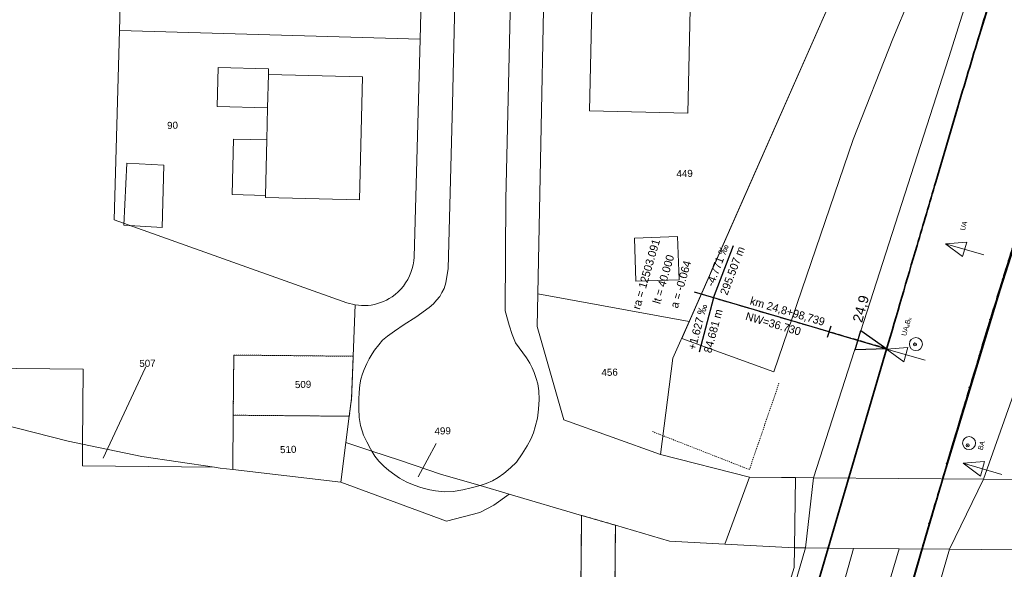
# Model space of a CAD drawing. Header units: millimetres. Extents: x -191 to 81095, y -508122 to 28741.
# Tile 174 of 251: x 4950 to 5049, y 10093 to 10148. Entities that reach past the tile are written whole.
import ezdxf
from ezdxf.enums import TextEntityAlignment as Align

# ---------------------------------------------------------------- set-up
doc = ezdxf.new("R2010")
doc.units = ezdxf.units.MM
for name, pattern in [('240620_Dorsten Achse$0$STRICHLINIE', [0.75, 0.5, -0.25]), ('Marx-Verm$0$1', [0]), ('STRICHPUNKT', [1, 0.5, -0.25, 0, -0.25]), ('VE22-087 DB - VST Hervest-Dorsten ALK VA2736$0$1', [0]), ('VE22-087 DB - VST Hervest-Dorsten ALK VA2736$0$2', [0.16, 0.06, -0.1]), ('VE22-087 DB - VST Hervest-Dorsten ALK VA2736$0$3', [0.26, 0.11, -0.15])]:
    doc.linetypes.add(name, pattern=pattern)
doc.layers.get('0').update_dxf_attribs({"color": 251})
for name, color, linetype, lineweight in [('240620_Dorsten Achse$0$EB-62236R-A-ACHSE', 1, 'Continuous', 35), ('240620_Dorsten Achse$0$EB-62236S-A-KM', 1, 'Continuous', 18), ('240620_Dorsten Achse$0$EB-62236S-A-PFEIL-LIN', 1, 'Continuous', 18), ('240620_Dorsten Achse$0$EB-62236S-A-PFEIL-TXT', 1, 'Continuous', 18), ('240620_Dorsten Achse$0$EB-62273R-A-ACHSE', 1, 'Continuous', 35), ('240620_Dorsten Achse$0$EB-62273R-A-PFEIL-LIN', 1, 'Continuous', 18), ('240620_Dorsten Achse$0$EB-62273R-A-PFEIL-TXT', 1, 'Continuous', 18), ('240620_Dorsten Achse$0$EB-62273R-TS-FUSS', 250, '240620_Dorsten Achse$0$STRICHLINIE', 25), ('240620_Dorsten Achse$0$EB-62273R-TS-LIN', 250, 'Continuous', 25), ('240620_Dorsten Achse$0$EB-62273R-TS-TXT-025', 250, 'Continuous', 25), ('240620_Dorsten Achse$0$EB-62273S-A-KM', 1, 'Continuous', 18), ('240620_Dorsten Achse$0$EB-62273S-A-KMTXT', 1, 'Continuous', 35), ('240620_Dorsten Achse$0$EB-62273S-A-PFEIL-LIN', 1, 'Continuous', 18), ('240620_Dorsten Achse$0$EB-62273S-A-PFEIL-TXT', 1, 'Continuous', 18), ('EB-2236R-A-ACHSE', 2, 'Continuous', 35), ('Marx-Verm$0$S_B-BhnAxe', 251, 'Marx-Verm$0$1', 18), ('Marx-Verm$0$S_BGleise', 251, 'Marx-Verm$0$1', 18), ('VE22-087 DB - VST Hervest-Dorsten ALK VA2736$0$AX_Bahnverkehr', 7, 'VE22-087 DB - VST Hervest-Dorsten ALK VA2736$0$1', 18), ('VE22-087 DB - VST Hervest-Dorsten ALK VA2736$0$AX_Bauteil', 7, 'VE22-087 DB - VST Hervest-Dorsten ALK VA2736$0$1', 18), ('VE22-087 DB - VST Hervest-Dorsten ALK VA2736$0$AX_BauwerkImVerkehrsbereich', 7, 'VE22-087 DB - VST Hervest-Dorsten ALK VA2736$0$1', 18), ('VE22-087 DB - VST Hervest-Dorsten ALK VA2736$0$AX_Flurstueck', 9, 'VE22-087 DB - VST Hervest-Dorsten ALK VA2736$0$1', 18), ('VE22-087 DB - VST Hervest-Dorsten ALK VA2736$0$AX_Gebaeude', 7, 'VE22-087 DB - VST Hervest-Dorsten ALK VA2736$0$1', 18), ('VE22-087 DB - VST Hervest-Dorsten ALK VA2736$0$AX_Gehoelz', 7, 'VE22-087 DB - VST Hervest-Dorsten ALK VA2736$0$1', 18), ('VE22-087 DB - VST Hervest-Dorsten ALK VA2736$0$AX_Gelaendekante', 7, 'VE22-087 DB - VST Hervest-Dorsten ALK VA2736$0$1', 18), ('VE22-087 DB - VST Hervest-Dorsten ALK VA2736$0$AX_Gleis', 7, 'VE22-087 DB - VST Hervest-Dorsten ALK VA2736$0$1', 18), ('VE22-087 DB - VST Hervest-Dorsten ALK VA2736$0$AX_SonstigesBauwerkOderSonstigeEinrichtung', 7, 'VE22-087 DB - VST Hervest-Dorsten ALK VA2736$0$1', 18), ('VE22-087 DB - VST Hervest-Dorsten ALK VA2736$0$AX_SportFreizeitUndErholungsflaeche', 7, 'VE22-087 DB - VST Hervest-Dorsten ALK VA2736$0$1', 18), ('VE22-087 DB - VST Hervest-Dorsten ALK VA2736$0$AX_Strassenverkehr', 7, 'VE22-087 DB - VST Hervest-Dorsten ALK VA2736$0$1', 18), ('VE22-087 DB - VST Hervest-Dorsten ALK VA2736$0$AX_Strassenverkehrsanlage', 7, 'VE22-087 DB - VST Hervest-Dorsten ALK VA2736$0$1', 18), ('VE22-087 DB - VST Hervest-Dorsten ALK VA2736$0$AX_UnlandVegetationsloseFlaeche', 7, 'VE22-087 DB - VST Hervest-Dorsten ALK VA2736$0$1', 18), ('VE22-087 DB - VST Hervest-Dorsten ALK VA2736$0$AX_Weg', 7, 'VE22-087 DB - VST Hervest-Dorsten ALK VA2736$0$1', 18), ('VE22-087 DB - VST Hervest-Dorsten ALK VA2736$0$AX_Wohnbauflaeche', 7, 'VE22-087 DB - VST Hervest-Dorsten ALK VA2736$0$1', 18), ('VE22-087 DB - VST Hervest-Dorsten ALK VA2736$0$Flurgrenzen', 9, 'VE22-087 DB - VST Hervest-Dorsten ALK VA2736$0$1', 18)]:
    doc.layers.add(name, color=color, linetype=linetype, lineweight=lineweight)
doc.layers.add('XREF ALK Kataster', color=251, linetype='Continuous')
doc.layers.add('XREF Nachvermessung', color=7, linetype='Continuous')
doc.styles.add('240620_Dorsten Achse$0$Beschriftung', font='arial.ttf')
doc.styles.add('240620_Dorsten Achse$0$PROVI', font='PROVI.SHX')
doc.styles.add('VE22-087 DB - VST Hervest-Dorsten ALK VA2736$0$0', font='arial.ttf')

# ---------------------------------------------------------------- blocks, each defined once
blk = doc.blocks.new('VE22-087 DB - VST Hervest-Dorsten ALK VA2736')
at = {"layer": 'VE22-087 DB - VST Hervest-Dorsten ALK VA2736$0$AX_Bahnverkehr', "color": 253, "linetype": 'VE22-087 DB - VST Hervest-Dorsten ALK VA2736$0$1', "lineweight": 13, "ltscale": 0.5, "true_color": 0x999999}
blk.add_polyline3d([(5090.329, 10270.213, 0), (5086.626, 10260.906, 0), (5074.743, 10235.181, 0), (5069.853, 10223.701, 0), (5066.778, 10215.95, 0), (5050.718, 10168.282, 0), (5043.169, 10144.3, 0), (5029.664, 10102.387, 0), (5046.623, 10102.23, 0), (5068.61, 10164.296, 0), (5073.915, 10178.218, 0), (5078.285, 10188.689, 0), (5082.992, 10199.075, 0), (5088.628, 10210.417, 0), (5098.627, 10228.989, 0), (5108.325, 10246.884, 0), (5123.167, 10271.13, 0)], dxfattribs=at)
for points in [[(5027.875, 10102.404, 0), (5027.791, 10095.401, 0), (5028.873, 10095.39, 0), (5029.664, 10102.387, 0)], [(5043.252, 10095.246, 0), (5046.623, 10102.23, 0), (5029.664, 10102.387, 0), (5028.873, 10095.39, 0), (5033.668, 10095.342, 0), (5038.217, 10095.296, 0)], [(5046.623, 10102.23, 0), (5043.252, 10095.246, 0), (5059.345, 10095.084, 0), (5059.483, 10095.082, 0), (5059.592, 10102.111, 0)], [(5033.668, 10095.342, 0), (5028.873, 10095.39, 0), (5018.464, 10059.575, 0), (5016.137, 10051.566, 0), (5014.547, 10046.094, 0), (5019.829, 10046.04, 0), (5021.469, 10051.881, 0), (5023.222, 10058.124, 0)], [(5038.217, 10095.296, 0), (5026.979, 10057.414, 0), (5025.406, 10052.114, 0), (5023.592, 10046.001, 0), (5028.921, 10045.946, 0), (5030.807, 10052.432, 0), (5032.097, 10056.87, 0), (5043.252, 10095.246, 0)]]:
    blk.add_polyline3d(points, close=True, dxfattribs=at)
at = {"layer": 'VE22-087 DB - VST Hervest-Dorsten ALK VA2736$0$AX_Bauteil', "color": 7, "linetype": 'VE22-087 DB - VST Hervest-Dorsten ALK VA2736$0$1', "lineweight": 13, "ltscale": 0.5}
blk.add_polyline3d([(4970.279, 10143.286, 0), (4970.186, 10139.406, 0), (4975.218, 10139.276, 0), (4975.305, 10142.607, 0), (4975.311, 10143.156, 0)], close=True, dxfattribs=at)
at = {"layer": 'VE22-087 DB - VST Hervest-Dorsten ALK VA2736$0$AX_BauwerkImVerkehrsbereich', "color": 253, "linetype": 'VE22-087 DB - VST Hervest-Dorsten ALK VA2736$0$1', "lineweight": 13, "ltscale": 0.5, "true_color": 0x999999}
for points in [[(5027.875, 10102.404, 0), (5027.791, 10095.401, 0), (5028.873, 10095.39, 0), (5033.668, 10095.342, 0), (5038.217, 10095.296, 0), (5043.252, 10095.246, 0), (5059.345, 10095.084, 0), (5059.483, 10095.082, 0), (5059.592, 10102.111, 0), (5046.623, 10102.23, 0), (5029.664, 10102.387, 0)], [(5033.668, 10095.342, 0), (5028.873, 10095.39, 0), (5018.464, 10059.575, 0), (5016.137, 10051.566, 0), (5014.547, 10046.094, 0), (5019.829, 10046.04, 0), (5021.469, 10051.881, 0), (5023.222, 10058.124, 0)], [(5038.217, 10095.296, 0), (5026.979, 10057.414, 0), (5025.406, 10052.114, 0), (5023.592, 10046.001, 0), (5028.921, 10045.946, 0), (5030.807, 10052.432, 0), (5032.097, 10056.87, 0), (5043.252, 10095.246, 0)]]:
    blk.add_polyline3d(points, close=True, dxfattribs=at)
at = {"layer": 'VE22-087 DB - VST Hervest-Dorsten ALK VA2736$0$AX_Flurstueck', "linetype": 'VE22-087 DB - VST Hervest-Dorsten ALK VA2736$0$1', "lineweight": 13, "ltscale": 0.5}
for points in [[(5083.372, 10272.248, 0), (5075.712, 10256.388, 0), (5066.604, 10236.436, 0), (5065.562, 10234.151, 0), (5059.663, 10218.737, 0), (5052.869, 10201.006, 0), (5046.042, 10183.197, 0), (5033.781, 10155.39, 0), (5017.271, 10117.978, 0), (5015.651, 10114.311, 0), (5014.393, 10104.689, 0), (5023.279, 10102.446, 0), (5029.664, 10102.387, 0), (5046.623, 10102.23, 0), (5059.592, 10102.111, 0), (5064.424, 10102.066, 0), (5076.617, 10102.03, 0), (5085.391, 10133.898, 0), (5092.677, 10160.535, 0), (5101.634, 10186.329, 0), (5102.155, 10187.841, 0), (5128.045, 10252.087, 0), (5132.734, 10258.887, 0), (5149.892, 10283.652, 0)], [(4991.053, 10171.167, 0), (4990.417, 10146.131, 0), (4989.823, 10124.393, 0), (4989.789, 10124.003, 0), (4989.726, 10123.617, 0), (4989.633, 10123.237, 0), (4989.512, 10122.865, 0), (4989.362, 10122.504, 0), (4989.186, 10122.155, 0), (4988.983, 10121.82, 0), (4988.755, 10121.502, 0), (4988.503, 10121.202, 0), (4988.23, 10120.923, 0), (4987.936, 10120.665, 0), (4987.623, 10120.43, 0), (4987.353, 10120.256, 0), (4987.073, 10120.099, 0), (4986.784, 10119.961, 0), (4986.486, 10119.842, 0), (4986.18, 10119.743, 0), (4985.87, 10119.664, 0), (4985.554, 10119.605, 0), (4985.235, 10119.568, 0), (4984.915, 10119.551, 0), (4984.594, 10119.555, 0), (4984.274, 10119.579, 0), (4983.957, 10119.625, 0), (4983.757, 10114.492, 0), (4983.593, 10110.284, 0), (4983.363, 10108.512, 0), (4983.022, 10105.885, 0), (4985.605, 10105.04, 0), (4988.361, 10104.136, 0), (4992.575, 10102.714, 0), (4996.409, 10101.621, 0), (4999.312, 10100.743, 0), (5006.539, 10098.631, 0), (5009.911, 10097.645, 0), (5015.316, 10096.064, 0), (5020.823, 10095.771, 0), (5023.279, 10102.446, 0), (5014.393, 10104.689, 0), (5004.781, 10108.157, 0), (5002.118, 10117.478, 0), (5002.183, 10120.72, 0), (5003.056, 10165.698, 0)], [(4940.133, 10113.375, 0), (4956.827, 10113.217, 0), (4956.755, 10105.734, 0), (4962.65, 10104.512, 0), (4969.912, 10103.438, 0), (4970.49, 10103.334, 0), (4971.732, 10103.189, 0), (4971.783, 10108.619, 0), (4971.84, 10114.619, 0), (4983.757, 10114.492, 0), (4983.957, 10119.625, 0), (4983.131, 10119.833, 0), (4959.896, 10128.099, 0), (4960.421, 10146.991, 0), (4961.069, 10170.879, 0), (4954.085, 10170.813, 0), (4955.865, 10186.157, 0), (4957.002, 10195.95, 0), (4941.761, 10197.321, 0)], [(4958.794, 10104.318, 0), (4963.228, 10113.801, 0)], [(4990.234, 10102.466, 0), (4992.015, 10105.784, 0)]]:
    blk.add_polyline3d(points, dxfattribs=at)
for points in [[(4961.069, 10170.879, 0), (4960.421, 10146.991, 0), (4990.417, 10146.131, 0), (4991.053, 10171.167, 0)], [(5030.834, 10156.426, 0), (5003.056, 10165.698, 0), (5002.183, 10120.72, 0), (5017.271, 10117.978, 0), (5033.781, 10155.39, 0)], [(4960.421, 10146.991, 0), (4959.896, 10128.099, 0), (4983.131, 10119.833, 0), (4983.957, 10119.625, 0), (4984.274, 10119.579, 0), (4984.594, 10119.555, 0), (4984.915, 10119.551, 0), (4985.235, 10119.568, 0), (4985.554, 10119.605, 0), (4985.87, 10119.664, 0), (4986.18, 10119.743, 0), (4986.486, 10119.842, 0), (4986.784, 10119.961, 0), (4987.073, 10120.099, 0), (4987.353, 10120.256, 0), (4987.623, 10120.43, 0), (4987.936, 10120.665, 0), (4988.23, 10120.923, 0), (4988.503, 10121.202, 0), (4988.755, 10121.502, 0), (4988.983, 10121.82, 0), (4989.186, 10122.155, 0), (4989.362, 10122.504, 0), (4989.512, 10122.865, 0), (4989.633, 10123.237, 0), (4989.726, 10123.617, 0), (4989.789, 10124.003, 0), (4989.823, 10124.393, 0), (4990.417, 10146.131, 0)], [(5002.183, 10120.72, 0), (5002.118, 10117.478, 0), (5004.781, 10108.157, 0), (5014.393, 10104.689, 0), (5015.651, 10114.311, 0), (5017.271, 10117.978, 0)], [(4971.84, 10114.619, 0), (4971.783, 10108.619, 0), (4983.363, 10108.512, 0), (4983.593, 10110.284, 0), (4983.757, 10114.492, 0)], [(4940.133, 10113.375, 0), (4936.982, 10111.432, 0), (4941.789, 10109.809, 0), (4948.548, 10107.765, 0), (4955.316, 10106.039, 0), (4956.755, 10105.734, 0), (4956.827, 10113.217, 0)], [(4935.969, 10104.344, 0), (4935.695, 10075.434, 0), (4960.946, 10075.194, 0), (4977.769, 10061.869, 0), (4982.209, 10059.301, 0), (4986.31, 10058.468, 0), (5006.172, 10058.256, 0), (5006.539, 10098.631, 0), (4999.312, 10100.743, 0), (4997.796, 10099.657, 0), (4996.401, 10098.922, 0), (4993.053, 10098.065, 0), (4982.511, 10101.936, 0), (4971.732, 10103.189, 0), (4970.49, 10103.334, 0), (4969.912, 10103.438, 0), (4956.734, 10103.56, 0), (4956.755, 10105.734, 0), (4955.316, 10106.039, 0), (4948.548, 10107.765, 0), (4941.638, 10107.841, 0)], [(4971.783, 10108.619, 0), (4971.732, 10103.189, 0), (4982.511, 10101.936, 0), (4983.022, 10105.885, 0), (4983.363, 10108.512, 0)], [(4983.022, 10105.885, 0), (4982.511, 10101.936, 0), (4993.053, 10098.065, 0), (4996.401, 10098.922, 0), (4997.796, 10099.657, 0), (4999.312, 10100.743, 0), (4996.409, 10101.621, 0), (4992.575, 10102.714, 0), (4988.361, 10104.136, 0), (4985.605, 10105.04, 0)], [(4956.734, 10103.56, 0), (4969.912, 10103.438, 0), (4962.65, 10104.512, 0), (4956.755, 10105.734, 0)], [(5076.617, 10102.03, 0), (5064.424, 10102.066, 0), (5059.592, 10102.111, 0), (5046.623, 10102.23, 0), (5029.664, 10102.387, 0), (5023.279, 10102.446, 0), (5020.823, 10095.771, 0), (5027.791, 10095.401, 0), (5028.873, 10095.39, 0), (5033.668, 10095.342, 0), (5038.217, 10095.296, 0), (5043.252, 10095.246, 0), (5059.345, 10095.084, 0), (5059.483, 10095.082, 0), (5074.593, 10094.805, 0), (5074.873, 10095.806, 0), (5076.354, 10101.094, 0)], [(5006.539, 10098.631, 0), (5006.172, 10058.256, 0), (5009.558, 10058.22, 0), (5009.911, 10097.645, 0)], [(5009.558, 10058.22, 0), (5016.883, 10058.142, 0), (5027.751, 10093.439, 0), (5027.791, 10095.401, 0), (5020.823, 10095.771, 0), (5015.316, 10096.064, 0), (5009.911, 10097.645, 0)], [(5045.601, 10053.305, 0), (5047.183, 10057.888, 0), (5059.343, 10093.113, 0), (5059.345, 10095.084, 0), (5043.252, 10095.246, 0), (5038.217, 10095.296, 0), (5033.668, 10095.342, 0), (5028.873, 10095.39, 0), (5027.791, 10095.401, 0), (5027.751, 10093.439, 0), (5016.883, 10058.142, 0), (5015.042, 10052.162, 0), (5013.134, 10045.965, 0), (5014.054, 10046.099, 0), (5014.547, 10046.094, 0), (5019.829, 10046.04, 0), (5023.592, 10046.001, 0), (5028.921, 10045.946, 0), (5042.842, 10045.803, 0), (5042.816, 10045.239, 0)]]:
    blk.add_polyline3d(points, close=True, dxfattribs=at)
at = {"layer": 'VE22-087 DB - VST Hervest-Dorsten ALK VA2736$0$AX_Gebaeude', "color": 7, "linetype": 'VE22-087 DB - VST Hervest-Dorsten ALK VA2736$0$1', "lineweight": 13, "ltscale": 0.5}
for points in [[(5017.568, 10158.018, 0), (5007.773, 10158.255, 0), (5007.33, 10138.966, 0), (5017.142, 10138.755, 0)], [(4975.218, 10139.276, 0), (4975.144, 10136.086, 0), (4975.007, 10130.545, 0), (4975.004, 10130.326, 0), (4984.368, 10130.094, 0), (4984.679, 10142.377, 0), (4975.305, 10142.607, 0), (4975.311, 10143.156, 0), (4970.279, 10143.286, 0), (4970.186, 10139.406, 0)], [(4971.823, 10136.163, 0), (4971.686, 10130.622, 0), (4975.007, 10130.545, 0), (4975.144, 10136.086, 0)], [(4961.153, 10133.751, 0), (4960.869, 10127.575, 0), (4964.698, 10127.351, 0), (4964.872, 10133.539, 0)], [(5011.808, 10126.286, 0), (5011.955, 10121.978, 0), (5016.26, 10122.125, 0), (5016.114, 10126.434, 0)]]:
    blk.add_polyline3d(points, close=True, dxfattribs=at)
at = {"layer": 'VE22-087 DB - VST Hervest-Dorsten ALK VA2736$0$AX_Gehoelz', "color": 3, "linetype": 'VE22-087 DB - VST Hervest-Dorsten ALK VA2736$0$1', "lineweight": 13, "ltscale": 0.5, "true_color": 0x00ff00}
blk.add_polyline3d([(5123.167, 10271.13, 0), (5108.325, 10246.884, 0), (5098.627, 10228.989, 0), (5088.628, 10210.417, 0), (5082.992, 10199.075, 0), (5078.285, 10188.689, 0), (5073.915, 10178.218, 0), (5068.61, 10164.296, 0), (5046.623, 10102.23, 0), (5059.592, 10102.111, 0), (5064.424, 10102.066, 0), (5076.617, 10102.03, 0), (5085.391, 10133.898, 0), (5092.677, 10160.535, 0), (5101.634, 10186.329, 0), (5102.155, 10187.841, 0), (5128.045, 10252.087, 0), (5132.734, 10258.887, 0), (5149.892, 10283.652, 0)], dxfattribs=at)
at = {"layer": 'VE22-087 DB - VST Hervest-Dorsten ALK VA2736$0$AX_Gelaendekante', "color": 18, "linetype": 'VE22-087 DB - VST Hervest-Dorsten ALK VA2736$0$1', "lineweight": 13, "ltscale": 0.5, "true_color": 0x520000}
for points in [[(5025.723, 10112.947, 0), (5033.624, 10136.107, 0), (5037.574, 10146.14, 0), (5042.684, 10158.34, 0), (5048.814, 10174.062, 0), (5057.154, 10191.201, 0), (5066.741, 10215.971, 0), (5069.87, 10223.793, 0), (5074.721, 10235.173, 0), (5086.61, 10260.929, 0), (5090.313, 10270.32, 0), (5101.526, 10293.881, 0), (5106.087, 10302.977, 0), (5108.457, 10306.921, 0), (5108.465, 10306.935, 0), (5108.702, 10307.326, 0), (5127.899, 10339.133, 0), (5131.652, 10345.231, 0)], [(5016.548, 10116.26, 0), (5025.723, 10112.947, 0)]]:
    blk.add_polyline3d(points, dxfattribs=at)
at = {"layer": 'VE22-087 DB - VST Hervest-Dorsten ALK VA2736$0$AX_Gleis', "color": 7, "linetype": 'VE22-087 DB - VST Hervest-Dorsten ALK VA2736$0$1', "lineweight": 13, "ltscale": 0.5}
for points in [[(5033.189, 10102.355, 0), (5043.934, 10139.067, 0), (5052.81, 10167.526, 0), (5060.804, 10190.97, 0), (5067.68, 10209.393, 0), (5074.659, 10226.915, 0), (5083.968, 10248.313, 0), (5091.9, 10265.469, 0), (5103.368, 10288.341, 0), (5119.199, 10318.212, 0), (5127.801, 10333.215, 0), (5134.908, 10345.426, 0), (5138.993, 10352.273, 0), (5150.626, 10371.185, 0), (5282.671, 10583.876, 0)], [(5042.602, 10102.268, 0), (5048.322, 10121.114, 0), (5054.649, 10140.877, 0), (5060.519, 10157.347, 0), (5065.178, 10169.284, 0), (5072.472, 10186.815, 0), (5077.506, 10197.975, 0), (5083.524, 10210.52, 0), (5090.385, 10223.815, 0), (5097.563, 10236.981, 0), (5106.342, 10251.98, 0), (5116.274, 10267.874, 0), (5123.478, 10278.723, 0), (5135.465, 10295.617, 0), (5148.333, 10311.947, 0), (5160.581, 10326.512, 0), (5171.638, 10338.704, 0), (5182.442, 10350.105, 0), (5197.491, 10364.951, 0), (5219.298, 10386.087, 0), (5319.782, 10483.391, 0)], [(5031.164, 10095.367, 0), (5033.189, 10102.355, 0)], [(5040.552, 10095.273, 0), (5042.602, 10102.268, 0)], [(5016.687, 10046.072, 0), (5019.222, 10054.147, 0), (5029.18, 10088.489, 0), (5031.164, 10095.367, 0)], [(5026.437, 10045.972, 0), (5040.552, 10095.273, 0)]]:
    blk.add_polyline3d(points, dxfattribs=at)
at = {"layer": 'VE22-087 DB - VST Hervest-Dorsten ALK VA2736$0$AX_SonstigesBauwerkOderSonstigeEinrichtung', "color": 7, "linetype": 'VE22-087 DB - VST Hervest-Dorsten ALK VA2736$0$3', "lineweight": 13, "ltscale": 0.5}
blk.add_polyline3d([(5013.609, 10106.984, 0), (5023.278, 10103.196, 0), (5026.227, 10111.806, 0)], dxfattribs=at)
at = {"layer": 'VE22-087 DB - VST Hervest-Dorsten ALK VA2736$0$AX_SportFreizeitUndErholungsflaeche', "color": 253, "linetype": 'VE22-087 DB - VST Hervest-Dorsten ALK VA2736$0$1', "lineweight": 13, "ltscale": 0.5, "true_color": 0x999999}
blk.add_polyline3d([(5009.911, 10097.645, 0), (5009.558, 10058.22, 0), (5016.883, 10058.142, 0), (5027.751, 10093.439, 0), (5027.791, 10095.401, 0), (5020.823, 10095.771, 0), (5015.316, 10096.064, 0)], close=True, dxfattribs=at)
at = {"layer": 'VE22-087 DB - VST Hervest-Dorsten ALK VA2736$0$AX_Strassenverkehr', "color": 253, "linetype": 'VE22-087 DB - VST Hervest-Dorsten ALK VA2736$0$1', "lineweight": 13, "ltscale": 0.5, "true_color": 0x999999}
blk.add_polyline3d([(5020.823, 10095.771, 0), (5027.791, 10095.401, 0), (5028.873, 10095.39, 0), (5033.668, 10095.342, 0), (5038.217, 10095.296, 0), (5043.252, 10095.246, 0), (5059.345, 10095.084, 0), (5059.483, 10095.082, 0), (5059.496, 10095.921, 0), (5061.863, 10095.907, 0), (5063.13, 10095.774, 0), (5065.072, 10095.507, 0), (5067.563, 10095.543, 0), (5074.873, 10095.806, 0), (5076.354, 10101.094, 0), (5073.143, 10100.918, 0), (5066.245, 10100.531, 0), (5063.004, 10100.307, 0), (5059.565, 10100.361, 0), (5059.592, 10102.111, 0), (5046.623, 10102.23, 0), (5029.664, 10102.387, 0), (5027.875, 10102.404, 0), (5023.279, 10102.446, 0)], close=True, dxfattribs=at)
at = {"layer": 'VE22-087 DB - VST Hervest-Dorsten ALK VA2736$0$AX_UnlandVegetationsloseFlaeche', "color": 253, "linetype": 'VE22-087 DB - VST Hervest-Dorsten ALK VA2736$0$1', "lineweight": 13, "ltscale": 0.5, "true_color": 0x999999}
for points in [[(4983.022, 10105.885, 0), (4982.511, 10101.936, 0), (4993.053, 10098.065, 0), (4996.401, 10098.922, 0), (4997.796, 10099.657, 0), (4999.312, 10100.743, 0), (4996.409, 10101.621, 0), (4995.519, 10101.371, 0), (4994.688, 10101.162, 0), (4993.74, 10101.006, 0), (4992.842, 10100.973, 0), (4991.954, 10101.064, 0), (4991.402, 10101.167, 0), (4990.849, 10101.304, 0), (4990.492, 10101.42, 0), (4989.849, 10101.638, 0), (4989.118, 10101.945, 0), (4988.363, 10102.33, 0), (4987.892, 10102.677, 0), (4987.32, 10103.114, 0), (4986.808, 10103.545, 0), (4986.296, 10104.023, 0), (4985.913, 10104.55, 0), (4985.605, 10105.04, 0)], [(5027.791, 10095.401, 0), (5027.751, 10093.439, 0), (5016.883, 10058.142, 0), (5015.042, 10052.162, 0), (5013.134, 10045.965, 0), (5014.054, 10046.099, 0), (5014.547, 10046.094, 0), (5019.829, 10046.04, 0), (5023.592, 10046.001, 0), (5028.921, 10045.946, 0), (5042.842, 10045.803, 0), (5042.816, 10045.239, 0), (5049.9, 10042.628, 0), (5053.238, 10042.933, 0), (5078.692, 10094.733, 0), (5074.593, 10094.805, 0), (5059.483, 10095.082, 0), (5059.345, 10095.084, 0), (5043.252, 10095.246, 0), (5038.217, 10095.296, 0), (5033.668, 10095.342, 0), (5028.873, 10095.39, 0)]]:
    blk.add_polyline3d(points, close=True, dxfattribs=at)
at = {"layer": 'VE22-087 DB - VST Hervest-Dorsten ALK VA2736$0$AX_Weg', "color": 7, "linetype": 'VE22-087 DB - VST Hervest-Dorsten ALK VA2736$0$2', "lineweight": 13, "ltscale": 0.5}
blk.add_polyline3d([(5009.558, 10058.22, 0), (5009.911, 10097.645, 0), (5006.539, 10098.631, 0), (5006.172, 10058.256, 0)], dxfattribs=at)
at = {"layer": 'VE22-087 DB - VST Hervest-Dorsten ALK VA2736$0$AX_Flurstueck', "char_height": 0.7, "attachment_point": 2, "style": 'VE22-087 DB - VST Hervest-Dorsten ALK VA2736$0$0', "bg_fill": 3, "box_fill_scale": 1, "bg_fill_color": 256, "bg_fill_transparency": 0}
for s, insert, rotation in [('90', (4965.718, 10137.877), 1.5895), ('449', (5016.804, 10133.074), 1.58949), ('507', (4963.218, 10114.151), 1.58949), ('456', (5009.322, 10113.249), 1.58949), ('509', (4978.741, 10112.038), 1.58949), ('499', (4992.669, 10107.403), 1.58949), ('510', (4977.26, 10105.553), 1.58949)]:
    blk.add_mtext(s, dxfattribs=dict(at, insert=insert, rotation=rotation))
at = {"layer": 'VE22-087 DB - VST Hervest-Dorsten ALK VA2736$0$AX_Gehoelz', "color": 3, "linetype": 'VE22-087 DB - VST Hervest-Dorsten ALK VA2736$0$1', "lineweight": 13, "ltscale": 0.5, "true_color": 0x00ff00}
blk.add_polyline3d([(5083.372, 10272.248, 0), (5075.712, 10256.388, 0), (5066.604, 10236.436, 0), (5065.562, 10234.151, 0), (5059.663, 10218.737, 0), (5052.869, 10201.006, 0), (5046.042, 10183.197, 0), (5033.781, 10155.39, 0), (5017.271, 10117.978, 0), (5002.183, 10120.72, 0), (5002.118, 10117.478, 0), (5004.781, 10108.157, 0), (5014.393, 10104.689, 0), (5023.279, 10102.446, 0), (5027.875, 10102.404, 0), (5029.664, 10102.387, 0), (5043.169, 10144.3, 0), (5050.718, 10168.282, 0), (5066.778, 10215.95, 0), (5069.853, 10223.701, 0), (5074.743, 10235.181, 0), (5086.626, 10260.906, 0), (5090.329, 10270.213, 0)], dxfattribs=at)
at = {"layer": 'VE22-087 DB - VST Hervest-Dorsten ALK VA2736$0$AX_Gelaendekante', "color": 18, "linetype": 'VE22-087 DB - VST Hervest-Dorsten ALK VA2736$0$1', "lineweight": 13, "ltscale": 0.5, "true_color": 0x520000}
blk.add_polyline3d([(5131.652, 10345.231, 0), (5129.067, 10345.479, 0), (5126.027, 10344.879, 0), (5123.613, 10344.01, 0), (5123.082, 10343.671, 0), (5122.214, 10342.99, 0), (5121.319, 10341.936, 0), (5120.396, 10340.682, 0), (5109.732, 10321.64, 0), (5093.498, 10291.659, 0), (5090.536, 10285.712, 0), (5083.613, 10269.596, 0), (5078.372, 10257.427, 0), (5066.622, 10236.435, 0), (5065.578, 10234.146, 0), (5062.374, 10223.362, 0), (5061.719, 10220.545, 0), (5046.242, 10183.177, 0), (5033.796, 10155.385, 0), (5016.548, 10116.26, 0)], dxfattribs=at)
at = {"layer": 'VE22-087 DB - VST Hervest-Dorsten ALK VA2736$0$AX_Strassenverkehr', "color": 253, "linetype": 'VE22-087 DB - VST Hervest-Dorsten ALK VA2736$0$1', "lineweight": 13, "ltscale": 0.5, "true_color": 0x999999}
blk.add_polyline3d([(4991.053, 10171.167, 0), (4990.417, 10146.131, 0), (4989.823, 10124.393, 0), (4989.789, 10124.003, 0), (4989.726, 10123.617, 0), (4989.633, 10123.237, 0), (4989.512, 10122.865, 0), (4989.362, 10122.504, 0), (4989.186, 10122.155, 0), (4988.983, 10121.82, 0), (4988.755, 10121.502, 0), (4988.503, 10121.202, 0), (4988.23, 10120.923, 0), (4987.936, 10120.665, 0), (4987.623, 10120.43, 0), (4987.353, 10120.256, 0), (4987.073, 10120.099, 0), (4986.784, 10119.961, 0), (4986.486, 10119.842, 0), (4986.18, 10119.743, 0), (4985.87, 10119.664, 0), (4985.554, 10119.605, 0), (4985.235, 10119.568, 0), (4984.915, 10119.551, 0), (4984.594, 10119.555, 0), (4984.274, 10119.579, 0), (4983.957, 10119.625, 0), (4983.757, 10114.492, 0), (4983.593, 10110.284, 0), (4983.363, 10108.512, 0), (4983.022, 10105.885, 0), (4985.605, 10105.04, 0), (4985.913, 10104.55, 0), (4986.296, 10104.023, 0), (4986.808, 10103.545, 0), (4987.32, 10103.114, 0), (4987.892, 10102.677, 0), (4988.363, 10102.33, 0), (4989.118, 10101.945, 0), (4989.849, 10101.638, 0), (4990.492, 10101.42, 0), (4990.849, 10101.304, 0), (4991.402, 10101.167, 0), (4991.954, 10101.064, 0), (4992.842, 10100.973, 0), (4993.74, 10101.006, 0), (4994.688, 10101.162, 0), (4995.519, 10101.371, 0), (4996.409, 10101.621, 0), (4999.312, 10100.743, 0), (5006.539, 10098.631, 0), (5009.911, 10097.645, 0), (5015.316, 10096.064, 0), (5020.823, 10095.771, 0), (5023.279, 10102.446, 0), (5014.393, 10104.689, 0), (5004.781, 10108.157, 0), (5002.118, 10117.478, 0), (5002.183, 10120.72, 0), (5003.056, 10165.698, 0)], dxfattribs=at)
at = {"layer": 'VE22-087 DB - VST Hervest-Dorsten ALK VA2736$0$AX_Strassenverkehrsanlage', "color": 7, "linetype": 'VE22-087 DB - VST Hervest-Dorsten ALK VA2736$0$1', "lineweight": 13, "ltscale": 0.5, "true_color": 0xf7f7f0}
blk.add_polyline3d([(4994.083, 10158.542, 0), (4993.655, 10139.653, 0), (4993.219, 10123.261, 0), (4993.006, 10121.83, 0), (4992.814, 10121.257, 0), (4992.603, 10120.851, 0), (4992.39, 10120.453, 0), (4992.078, 10120.091, 0), (4991.75, 10119.737, 0), (4991.33, 10119.364, 0), (4989.998, 10118.391, 0), (4988.836, 10117.671, 0), (4987.856, 10117.007, 0), (4987.187, 10116.489, 0), (4986.69, 10116.087, 0), (4986.303, 10115.646, 0), (4985.873, 10115.112, 0), (4985.63, 10114.745, 0), (4985.344, 10114.245, 0), (4985.096, 10113.769, 0), (4984.851, 10113.187, 0), (4984.672, 10112.752, 0), (4984.509, 10112.225, 0), (4984.403, 10111.639, 0), (4984.354, 10110.892, 0), (4984.327, 10110.227, 0), (4984.299, 10109.274, 0), (4984.354, 10108.404, 0), (4984.492, 10107.578, 0), (4984.788, 10106.634, 0), (4985.098, 10105.959, 0), (4985.471, 10105.259, 0), (4985.605, 10105.04, 0), (4985.913, 10104.55, 0), (4986.296, 10104.023, 0), (4986.808, 10103.545, 0), (4987.32, 10103.114, 0), (4987.892, 10102.677, 0), (4988.363, 10102.33, 0), (4989.118, 10101.945, 0), (4989.849, 10101.638, 0), (4990.492, 10101.42, 0), (4990.849, 10101.304, 0), (4991.402, 10101.167, 0), (4991.954, 10101.064, 0), (4992.842, 10100.973, 0), (4993.74, 10101.006, 0), (4994.688, 10101.162, 0), (4995.519, 10101.371, 0), (4996.409, 10101.621, 0), (4997.027, 10101.808, 0), (4997.665, 10102.079, 0), (4998.224, 10102.409, 0), (4998.767, 10102.801, 0), (4999.449, 10103.357, 0), (5000.04, 10103.93, 0), (5000.608, 10104.753, 0), (5001.124, 10105.58, 0), (5001.49, 10106.244, 0), (5001.741, 10106.857, 0), (5001.916, 10107.457, 0), (5002.13, 10108.335, 0), (5002.251, 10109.229, 0), (5002.294, 10110.182, 0), (5002.278, 10111.049, 0), (5002.173, 10111.746, 0), (5002.012, 10112.291, 0), (5001.819, 10112.892, 0), (5001.6, 10113.347, 0), (5001.372, 10113.801, 0), (5001.027, 10114.337, 0), (5000.66, 10114.841, 0), (4999.948, 10115.842, 0), (4999.617, 10116.678, 0), (4999.324, 10117.592, 0), (4998.923, 10119.025, 0), (4998.981, 10130.176, 0), (4999.95, 10171.674, 0)], dxfattribs=at)
at = {"layer": 'VE22-087 DB - VST Hervest-Dorsten ALK VA2736$0$AX_Weg', "color": 7, "linetype": 'VE22-087 DB - VST Hervest-Dorsten ALK VA2736$0$2', "lineweight": 13, "ltscale": 0.5}
blk.add_polyline3d([(4971.783, 10108.619, 0), (4983.363, 10108.512, 0), (4983.593, 10110.284, 0), (4983.757, 10114.492, 0), (4971.84, 10114.619, 0)], close=True, dxfattribs=at)
at = {"layer": 'VE22-087 DB - VST Hervest-Dorsten ALK VA2736$0$AX_Wohnbauflaeche', "color": 253, "linetype": 'VE22-087 DB - VST Hervest-Dorsten ALK VA2736$0$1', "lineweight": 13, "ltscale": 0.5, "true_color": 0x999999}
for points in [[(5001.233, 10263.794, 0), (5002.801, 10248.753, 0), (5003.021, 10231.84, 0), (5003.23, 10214.949, 0), (5003.447, 10198.089, 0), (5003.299, 10180.113, 0), (5003.056, 10165.698, 0), (5002.183, 10120.72, 0), (5017.271, 10117.978, 0), (5033.781, 10155.39, 0), (5046.042, 10183.197, 0), (5052.869, 10201.006, 0), (5059.663, 10218.737, 0), (5065.562, 10234.151, 0), (5066.604, 10236.436, 0), (5075.712, 10256.388, 0), (5052.835, 10253.993, 0), (5051.241, 10268.943, 0)], [(4948.548, 10107.765, 0), (4955.316, 10106.039, 0), (4956.755, 10105.734, 0), (4956.734, 10103.56, 0), (4969.912, 10103.438, 0), (4970.49, 10103.334, 0), (4971.732, 10103.189, 0), (4971.783, 10108.619, 0), (4971.84, 10114.619, 0), (4983.757, 10114.492, 0), (4983.957, 10119.625, 0), (4983.131, 10119.833, 0), (4959.896, 10128.099, 0), (4960.421, 10146.991, 0), (4961.069, 10170.879, 0), (4954.085, 10170.813, 0), (4955.865, 10186.157, 0), (4957.002, 10195.95, 0), (4941.761, 10197.321, 0)], [(4961.069, 10170.879, 0), (4960.421, 10146.991, 0), (4959.896, 10128.099, 0), (4983.131, 10119.833, 0), (4983.957, 10119.625, 0), (4984.274, 10119.579, 0), (4984.594, 10119.555, 0), (4984.915, 10119.551, 0), (4985.235, 10119.568, 0), (4985.554, 10119.605, 0), (4985.87, 10119.664, 0), (4986.18, 10119.743, 0), (4986.486, 10119.842, 0), (4986.784, 10119.961, 0), (4987.073, 10120.099, 0), (4987.353, 10120.256, 0), (4987.623, 10120.43, 0), (4987.936, 10120.665, 0), (4988.23, 10120.923, 0), (4988.503, 10121.202, 0), (4988.755, 10121.502, 0), (4988.983, 10121.82, 0), (4989.186, 10122.155, 0), (4989.362, 10122.504, 0), (4989.512, 10122.865, 0), (4989.633, 10123.237, 0), (4989.726, 10123.617, 0), (4989.789, 10124.003, 0), (4989.823, 10124.393, 0), (4990.417, 10146.131, 0), (4991.053, 10171.167, 0)]]:
    blk.add_polyline3d(points, dxfattribs=at)
at = {"layer": 'VE22-087 DB - VST Hervest-Dorsten ALK VA2736$0$Flurgrenzen', "ltscale": 0.5}
for points in [[(5006.172, 10058.256, 0), (5006.539, 10098.631, 0), (5009.911, 10097.645, 0), (5015.316, 10096.064, 0), (5020.823, 10095.771, 0), (5027.791, 10095.401, 0), (5028.873, 10095.39, 0), (5033.668, 10095.342, 0), (5038.217, 10095.296, 0), (5043.252, 10095.246, 0), (5059.345, 10095.084, 0), (5059.483, 10095.082, 0), (5074.593, 10094.805, 0), (5078.692, 10094.733, 0), (5126.068, 10098.8, 0), (5145.064, 10098.823, 0), (5175.179, 10108.37, 0), (5187.207, 10112.287, 0), (5227.435, 10125.386, 0), (5242.165, 10130.182, 0), (5256.019, 10134.701, 0), (5295.992, 10147.748, 0)], [(5053.238, 10042.933, 0), (5078.692, 10094.733, 0), (5074.593, 10094.805, 0), (5059.483, 10095.082, 0), (5059.345, 10095.084, 0), (5043.252, 10095.246, 0), (5038.217, 10095.296, 0), (5033.668, 10095.342, 0), (5028.873, 10095.39, 0), (5027.791, 10095.401, 0), (5020.823, 10095.771, 0), (5015.316, 10096.064, 0), (5009.911, 10097.645, 0), (5006.539, 10098.631, 0), (5006.172, 10058.256, 0)]]:
    blk.add_polyline3d(points, dxfattribs=at)
blk = doc.blocks.new('Marx-Verm$0$1')
at = {"color": 0}
blk.add_circle((0, 0), 0.5, dxfattribs=at)
blk.add_point((0, 0), dxfattribs=at)
blk = doc.blocks.new('Marx-Verm$0$99')
at = {"color": 0}
blk.add_point((0, 0), dxfattribs=at)
blk = doc.blocks.new('Marx-Verm')
at = {"layer": 'Marx-Verm$0$S_B-BhnAxe', "lineweight": 35}
for p, xscale, yscale, zscale, rotation in [((2567470.334, 5726973.562), 0.2000000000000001, 0.2000000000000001, 0.2000000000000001, 0.7647582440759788), ((2567460.022, 5726970.479), 0.2, 0.2, 0.2, 0.7647579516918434), ((2567468.369, 5726966.756), 0.2, 0.2, 0.2, 0.7647575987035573), ((2567466.21, 5726959.14), 0.2, 0.2, 0.2, 0.7647568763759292), ((2567464.525, 5726953.121), 0.2000000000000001, 0.2000000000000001, 0.2000000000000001, 0.7647563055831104)]:
    blk.add_blockref('Marx-Verm$0$99', p, dxfattribs=dict(at, xscale=xscale, yscale=yscale, zscale=zscale, rotation=rotation))
at = {"layer": 'Marx-Verm$0$S_BGleise', "xscale": 0.3, "yscale": 0.3, "zscale": 0.3}
for p, rotation in [((2567462.916, 5726970.942), 0.7647579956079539), ((2567468.298, 5726960.954), 0.7647570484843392)]:
    blk.add_blockref('Marx-Verm$0$1', p, dxfattribs=dict(at, rotation=rotation))
blk = doc.blocks.new('240620_Dorsten Achse$0$PVI_TSNW')
at = {"color": 0, "linetype": 'ByBlock', "lineweight": -2, "flags": 128}
blk.add_lwpolyline([(0, 7.5), (0, 0), (-1.25, 3.75), (1.25, 3.75), (0, 0)], dxfattribs=at)

msp = doc.modelspace()

# ---------------------------------------------------------------- linework, layer by layer
at = {"layer": 'EB-2236R-A-ACHSE', "color": 251, "linetype": 'STRICHPUNKT', "ltscale": 10, "flags": 128}
msp.add_lwpolyline([(4859.502, 9422.799), (4872.511, 9471.077, 0.017829), (4877.336, 9491.914), (4880.465, 9508.02), (4883.328, 9522.752, -0.017829), (4892.816, 9563.73), (4973.336, 9862.553, -0.005234), (4993.14, 9933.103), (5038.787, 10089.402, -0.000207), (5041.243, 10097.8, -0.000622), (5043.007, 10103.796, -0.001037), (5045.268, 10111.383, -0.001452), (5047.324, 10118.162, -0.001867), (5049.623, 10125.563, -0.002282), (5051.83, 10132.469, -0.002696), (5054.241, 10139.759, -0.003111), (5056.621, 10146.683, -0.066775), (5124.742, 10280.593, -0.032347), (5164.803, 10331.303, -0.004102), (5170.572, 10337.602, -0.003555), (5176.723, 10344.115, -0.003008), (5182.611, 10350.188, -0.002461), (5188.975, 10356.61, -0.001914), (5194.843, 10362.429, -0.001367), (5201.444, 10368.889, -0.00082), (5206.677, 10373.967, -0.000273), (5214.02, 10381.059), (5282.892, 10447.511)], format="xyb", dxfattribs=at)

# ---------------------------------------------------------------- next in the draw order: block references
at = {"layer": 'XREF ALK Kataster', "color": 251}
msp.add_blockref('VE22-087 DB - VST Hervest-Dorsten ALK VA2736', (0, 0), dxfattribs=at)

# ---------------------------------------------------------------- next in the draw order: linework, layer by layer
at = {"layer": '240620_Dorsten Achse$0$EB-62236R-A-ACHSE', "color": 251, "flags": 128}
msp.add_lwpolyline([(5036.01, 10079.902, -0.000065), (5039.484, 10091.79, -0.000419), (5041.623, 10099.086, -0.000427), (5043.119, 10104.153, -0.000605), (5044.461, 10108.669, -0.000799), (5045.953, 10113.635, -0.001002), (5047.353, 10118.236, -0.001209), (5048.867, 10123.134, -0.001412), (5050.329, 10127.777, -0.001606), (5051.886, 10132.617, -0.001784), (5053.42, 10137.281, -0.004003), (5056.699, 10146.869, -0.004358), (5060.043, 10156.14)], format="xyb", dxfattribs=at)
at = {"layer": '240620_Dorsten Achse$0$EB-62236S-A-KM', "color": 251}
msp.add_circle((5045.191, 10105.838), 0.65, dxfattribs=at)
at = {"layer": '240620_Dorsten Achse$0$EB-62236S-A-PFEIL-LIN', "color": 251, "flags": 128}
msp.add_lwpolyline([(5048.451, 10102.716), (5044.607, 10103.822), (5046.736, 10103.99), (5046.322, 10102.548), (5044.607, 10103.822)], dxfattribs=at)
at = {"layer": '240620_Dorsten Achse$0$EB-62273R-A-ACHSE', "color": 251}
msp.add_line((4987.418, 9946.317), (5036.971, 10115.218), dxfattribs=at)
at = {"layer": '240620_Dorsten Achse$0$EB-62273R-A-ACHSE', "color": 251, "flags": 128}
msp.add_lwpolyline([(5036.971, 10115.218, -0.000042), (5040.001, 10125.545, -0.000271), (5041.865, 10131.882, -0.000667), (5044.553, 10140.955, -0.001163), (5046.826, 10148.527, -0.001693), (5049.477, 10157.181, -0.00219), (5051.976, 10165.114, -0.002586), (5054.7, 10173.486, -0.002815), (5057.439, 10181.6)], format="xyb", dxfattribs=at)
at = {"layer": '240620_Dorsten Achse$0$EB-62273R-A-PFEIL-LIN', "color": 251, "flags": 128}
msp.add_lwpolyline([(5040.809, 10114.092), (5036.971, 10115.218), (5039.101, 10115.375), (5038.679, 10113.936), (5036.971, 10115.218)], dxfattribs=at)
at = {"layer": '240620_Dorsten Achse$0$EB-62273R-TS-FUSS', "color": 251, "flags": 128}
msp.add_lwpolyline([(5036.979, 10115.247), (5019.707, 10120.314), (5019.707, 10120.314), (5019.707, 10120.314)], dxfattribs=at)
at = {"layer": '240620_Dorsten Achse$0$EB-62273R-TS-LIN', "color": 251}
for p, q in [((5019.707, 10120.314), (5021.681, 10125.554)), ((5031.222, 10116.936), (5017.788, 10120.877)), ((5019.707, 10120.314), (5018.268, 10114.902)), ((5031.391, 10117.511), (5031.053, 10116.36))]:
    msp.add_line(p, q, dxfattribs=at)
at = {"layer": '240620_Dorsten Achse$0$EB-62273S-A-KM', "color": 251}
msp.add_circle((5039.888, 10115.707), 0.65, dxfattribs=at)
at = {"layer": '240620_Dorsten Achse$0$EB-62273S-A-PFEIL-LIN', "color": 251, "flags": 128}
msp.add_lwpolyline([(5046.664, 10124.6), (5042.826, 10125.725), (5044.956, 10125.882), (5044.534, 10124.443), (5042.826, 10125.725)], dxfattribs=at)

# ---------------------------------------------------------------- next in the draw order: block references
at = {"layer": '240620_Dorsten Achse$0$EB-62273R-TS-LIN', "color": 251, "xscale": 0.8, "yscale": 0.8, "rotation": 73.64928277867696}
msp.add_blockref('240620_Dorsten Achse$0$PVI_TSNW', (5036.979, 10115.247), dxfattribs=at)
at = {"layer": 'XREF Nachvermessung', "color": 251, "rotation": 359.2603692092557}
msp.add_blockref('Marx-Verm', (-2636136.569, -5683235.662), dxfattribs=at)

# ---------------------------------------------------------------- next in the draw order: texts
at = {"layer": '240620_Dorsten Achse$0$EB-62236S-A-PFEIL-TXT', "color": 251, "style": '240620_Dorsten Achse$0$PROVI'}
msp.add_text('BA', height=0.5, rotation=73.94844, dxfattribs=at).set_placement((5046.052, 10105.227), align=Align.TOP_LEFT)
at = {"layer": '240620_Dorsten Achse$0$EB-62273R-A-PFEIL-TXT', "color": 251, "style": '240620_Dorsten Achse$0$PROVI'}
msp.add_text('UAₐBₓ', height=0.5, rotation=73.64928, dxfattribs=at).set_placement((5038.423, 10116.616), align=Align.TOP_LEFT)
at = {"layer": '240620_Dorsten Achse$0$EB-62273R-TS-TXT-025', "color": 251, "style": '240620_Dorsten Achse$0$PROVI'}
for s, p in [('ra = 12503.091', (5013.357, 10122.571)), ('lt = 40.000', (5015.085, 10122.065)), ('a = -0.064', (5016.812, 10121.558))]:
    msp.add_text(s, height=0.8, rotation=73.64928, dxfattribs=at).set_placement(p, align=Align.CENTER)
for s, rotation, p in [('-4.771 ‰', 69.35496, (5020.087, 10123.59)), ('295.507 m', 69.35496, (5021.584, 10123.026)), ('+1.627 ‰', 75.11354, (5018.112, 10117.427)), ('84.681 m', 75.11354, (5019.658, 10117.016))]:
    msp.add_text(s, height=0.8, rotation=rotation, dxfattribs=at).set_placement(p, align=Align.MIDDLE_CENTER)
msp.add_text('km 24,8+98,739', height=0.8, rotation=343.64928, dxfattribs=at).set_placement((5023.274, 10119.684))
msp.add_text('NW=36.730', height=0.8, rotation=343.64928, dxfattribs=at).set_placement((5023.049, 10118.917), align=Align.TOP_LEFT)
at = {"layer": '240620_Dorsten Achse$0$EB-62273S-A-KMTXT', "color": 251, "style": '240620_Dorsten Achse$0$Beschriftung'}
msp.add_text('24,9', height=1, rotation=74.87133, dxfattribs=at).set_placement((5034.87, 10119.101), align=Align.CENTER)
at = {"layer": '240620_Dorsten Achse$0$EB-62273S-A-PFEIL-TXT', "color": 251, "style": '240620_Dorsten Achse$0$PROVI'}
msp.add_text('UA', height=0.5, rotation=73.65877, dxfattribs=at).set_placement((5044.277, 10127.123), align=Align.TOP_LEFT)

doc.saveas('drawing.dxf')
